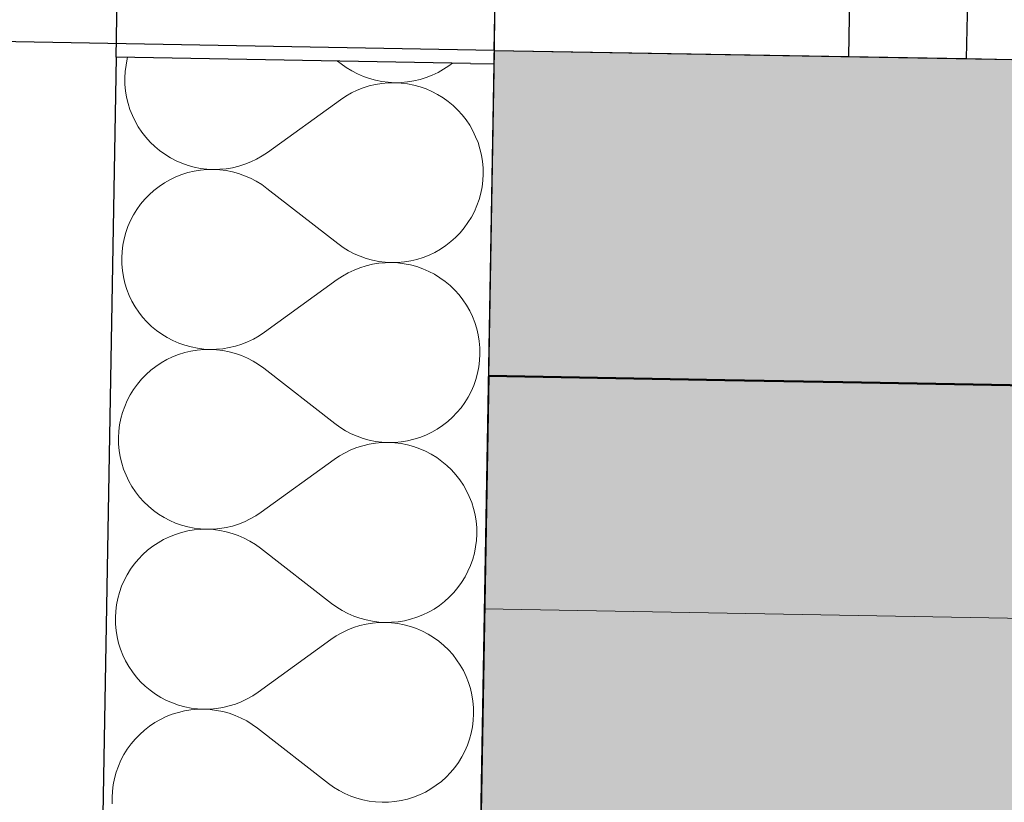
# Model space of a CAD drawing. Header units: millimetres. Extents: x -28017 to 3863, y -4271 to 20239.
# Tile 28 of 105: x -20554 to -20137, y 7332 to 7663. Entities that reach past the tile are written whole.
import ezdxf

# ---------------------------------------------------------------- set-up
doc = ezdxf.new("R2010")
doc.units = ezdxf.units.MM
doc.header["$MEASUREMENT"] = 0
doc.linetypes.add('Wipeout_Contour', pattern=[1000, 0, -1000])
for name, color, linetype in [('5._POHLED ZÁPADNÍ_2_2D prvky - obecné', 7, 'Continuous'), ('5._POHLED ZÁPADNÍ_2_Konstrukce - nenosné', 7, 'Continuous'), ('5._POHLED ZÁPADNÍ_2_Konstrukce - nosné', 7, 'Continuous'), ('5._POHLED ZÁPADNÍ_2_Nové_Konstrukce - nenosné', 7, 'Continuous'), ('5._POHLED ZÁPADNÍ_2_Nové_Konstrukce - nosné', 7, 'Continuous'), ('5._POHLED ZÁPADNÍ_2_Nové_Otvory – Okna', 7, 'Continuous'), ('5._POHLED ZÁPADNÍ_2_Nové_Výplně – Řezové', 7, 'Continuous'), ('5._POHLED ZÁPADNÍ_2_Výplně – Řezové', 7, 'Continuous')]:
    doc.layers.add(name, color=color, linetype=linetype)

# ---------------------------------------------------------------- blocks, each defined once
blk = doc.blocks.new('*X28', base_point=(-28336.19, -5790.34))
at = {"layer": '5._POHLED ZÁPADNÍ_2_Nové_Výplně – Řezové', "color": 21, "linetype": 'Continuous', "lineweight": 20, "true_color": 0xffaaaa}
for p, q in [((-20508.4, 7646.55), (-20508.93, 7643.88)), ((-20508.23, 7647.19), (-20508.4, 7646.55)), ((-20419.34, 7645.62), (-20417.87, 7644.47)), ((-20509.27, 7641.18), (-20509.42, 7638.47)), ((-20508.93, 7643.88), (-20509.27, 7641.18)), ((-20417.87, 7644.47), (-20415.66, 7642.88)), ((-20415.66, 7642.88), (-20413.35, 7641.45)), ((-20413.35, 7641.45), (-20410.94, 7640.19)), ((-20376.83, 7640.78), (-20374.46, 7642.13)), ((-20374.46, 7642.13), (-20372.2, 7643.64)), ((-20372.2, 7643.64), (-20370.75, 7644.77)), ((-20509.42, 7638.47), (-20509.37, 7635.74)), ((-20410.94, 7640.19), (-20408.45, 7639.1)), ((-20408.45, 7639.1), (-20405.88, 7638.19)), ((-20405.88, 7638.19), (-20403.26, 7637.47)), ((-20403.26, 7637.47), (-20400.59, 7636.94)), ((-20400.59, 7636.94), (-20397.89, 7636.6)), ((-20389.74, 7636.74), (-20387.06, 7637.18)), ((-20387.06, 7637.18), (-20384.41, 7637.8)), ((-20384.41, 7637.8), (-20381.81, 7638.61)), ((-20381.81, 7638.61), (-20379.28, 7639.61)), ((-20379.28, 7639.61), (-20376.83, 7640.78)), ((-20509.37, 7635.74), (-20509.12, 7633.04)), ((-20509.12, 7633.04), (-20508.69, 7630.35)), ((-20411.06, 7633.28), (-20413.51, 7632.1)), ((-20408.53, 7634.28), (-20411.06, 7633.28)), ((-20405.93, 7635.09), (-20408.53, 7634.28)), ((-20403.29, 7635.72), (-20405.93, 7635.09)), ((-20400.6, 7636.16), (-20403.29, 7635.72)), ((-20397.89, 7636.4), (-20400.6, 7636.16)), ((-20397.89, 7636.6), (-20395.17, 7636.45)), ((-20395.17, 7636.45), (-20397.89, 7636.4)), ((-20395.17, 7636.45), (-20392.45, 7636.5)), ((-20392.46, 7636.31), (-20395.17, 7636.45)), ((-20389.76, 7635.97), (-20392.46, 7636.31)), ((-20392.45, 7636.5), (-20389.74, 7636.74)), ((-20387.09, 7635.44), (-20389.76, 7635.97)), ((-20384.46, 7634.73), (-20387.09, 7635.44)), ((-20381.9, 7633.82), (-20384.46, 7634.73)), ((-20379.4, 7632.74), (-20381.9, 7633.82)), ((-20376.99, 7631.48), (-20379.4, 7632.74)), ((-20508.69, 7630.35), (-20508.06, 7627.7)), ((-20449.01, 7606.92), (-20418.14, 7629.24)), ((-20415.88, 7630.75), (-20418.14, 7629.24)), ((-20413.51, 7632.1), (-20415.88, 7630.75)), ((-20374.68, 7630.05), (-20376.99, 7631.48)), ((-20372.47, 7628.46), (-20374.68, 7630.05)), ((-20508.06, 7627.7), (-20507.25, 7625.11)), ((-20507.25, 7625.11), (-20506.25, 7622.58)), ((-20370.38, 7626.72), (-20372.47, 7628.46)), ((-20368.42, 7624.83), (-20370.38, 7626.72)), ((-20366.6, 7622.81), (-20368.42, 7624.83)), ((-20506.25, 7622.58), (-20505.08, 7620.12)), ((-20364.93, 7620.66), (-20366.6, 7622.81)), ((-20363.42, 7618.4), (-20364.93, 7620.66)), ((-20505.08, 7620.12), (-20503.73, 7617.76)), ((-20503.73, 7617.76), (-20502.22, 7615.5)), ((-20362.07, 7616.04), (-20363.42, 7618.4)), ((-20502.22, 7615.5), (-20500.55, 7613.35)), ((-20500.55, 7613.35), (-20498.73, 7611.33)), ((-20360.9, 7613.58), (-20362.07, 7616.04)), ((-20359.9, 7611.05), (-20360.9, 7613.58)), ((-20498.73, 7611.33), (-20496.77, 7609.44)), ((-20496.77, 7609.44), (-20494.68, 7607.7)), ((-20359.09, 7608.46), (-20359.9, 7611.05)), ((-20358.46, 7605.81), (-20359.09, 7608.46)), ((-20494.68, 7607.7), (-20492.47, 7606.11)), ((-20492.47, 7606.11), (-20490.16, 7604.68)), ((-20490.16, 7604.68), (-20487.74, 7603.42)), ((-20456.09, 7602.88), (-20453.63, 7604.06)), ((-20453.63, 7604.06), (-20451.27, 7605.41)), ((-20451.27, 7605.41), (-20449.01, 7606.92)), ((-20358.02, 7603.12), (-20358.46, 7605.81)), ((-20487.74, 7603.42), (-20485.25, 7602.33)), ((-20485.25, 7602.33), (-20482.68, 7601.43)), ((-20482.68, 7601.43), (-20480.06, 7600.71)), ((-20477.4, 7599.42), (-20480.09, 7598.98)), ((-20480.06, 7600.71), (-20477.39, 7600.18)), ((-20474.69, 7599.66), (-20477.4, 7599.42)), ((-20477.39, 7600.18), (-20474.69, 7599.85)), ((-20474.69, 7599.85), (-20471.97, 7599.7)), ((-20471.97, 7599.7), (-20474.69, 7599.66)), ((-20471.97, 7599.7), (-20469.25, 7599.76)), ((-20469.26, 7599.56), (-20471.97, 7599.7)), ((-20466.56, 7599.22), (-20469.26, 7599.56)), ((-20469.25, 7599.76), (-20466.54, 7600)), ((-20466.54, 7600), (-20463.86, 7600.44)), ((-20463.86, 7600.44), (-20461.21, 7601.07)), ((-20461.21, 7601.07), (-20458.62, 7601.88)), ((-20458.62, 7601.88), (-20456.09, 7602.88)), ((-20357.78, 7600.41), (-20358.02, 7603.12)), ((-20357.73, 7597.69), (-20357.78, 7600.41)), ((-20490.32, 7595.38), (-20492.68, 7594.03)), ((-20487.87, 7596.55), (-20490.32, 7595.38)), ((-20485.33, 7597.54), (-20487.87, 7596.55)), ((-20482.74, 7598.36), (-20485.33, 7597.54)), ((-20480.09, 7598.98), (-20482.74, 7598.36)), ((-20463.89, 7598.69), (-20466.56, 7599.22)), ((-20461.27, 7597.96), (-20463.89, 7598.69)), ((-20458.7, 7597.06), (-20461.27, 7597.96)), ((-20456.21, 7595.97), (-20458.7, 7597.06)), ((-20453.8, 7594.71), (-20456.21, 7595.97)), ((-20357.88, 7594.98), (-20357.73, 7597.69)), ((-20494.95, 7592.52), (-20497.09, 7590.85)), ((-20492.68, 7594.03), (-20494.95, 7592.52)), ((-20451.48, 7593.28), (-20453.8, 7594.71)), ((-20449.28, 7591.68), (-20451.48, 7593.28)), ((-20449.28, 7591.68), (-20419.21, 7568.29)), ((-20358.74, 7589.61), (-20358.21, 7592.28)), ((-20358.21, 7592.28), (-20357.88, 7594.98)), ((-20501.01, 7587.07), (-20502.75, 7584.99)), ((-20499.12, 7589.03), (-20501.01, 7587.07)), ((-20497.09, 7590.85), (-20499.12, 7589.03)), ((-20360.37, 7584.42), (-20359.46, 7586.98)), ((-20359.46, 7586.98), (-20358.74, 7589.61)), ((-20504.34, 7582.78), (-20505.77, 7580.47)), ((-20502.75, 7584.99), (-20504.34, 7582.78)), ((-20361.45, 7581.92), (-20360.37, 7584.42)), ((-20505.77, 7580.47), (-20507.03, 7578.05)), ((-20364.14, 7577.2), (-20362.71, 7579.51)), ((-20362.71, 7579.51), (-20361.45, 7581.92)), ((-20508.12, 7575.56), (-20509.03, 7572.99)), ((-20507.03, 7578.05), (-20508.12, 7575.56)), ((-20367.48, 7572.91), (-20365.74, 7574.99)), ((-20365.74, 7574.99), (-20364.14, 7577.2)), ((-20509.74, 7570.37), (-20510.27, 7567.7)), ((-20509.03, 7572.99), (-20509.74, 7570.37)), ((-20371.39, 7569.13), (-20369.37, 7570.95)), ((-20369.37, 7570.95), (-20367.48, 7572.91)), ((-20510.27, 7567.7), (-20510.61, 7565)), ((-20419.21, 7568.29), (-20417, 7566.7)), ((-20417, 7566.7), (-20414.69, 7565.27)), ((-20375.8, 7565.95), (-20373.54, 7567.46)), ((-20373.54, 7567.46), (-20371.39, 7569.13)), ((-20510.61, 7565), (-20510.76, 7562.29)), ((-20510.76, 7562.29), (-20510.71, 7559.57)), ((-20414.69, 7565.27), (-20412.28, 7564.01)), ((-20412.28, 7564.01), (-20409.79, 7562.92)), ((-20409.79, 7562.92), (-20407.22, 7562.01)), ((-20407.22, 7562.01), (-20404.6, 7561.29)), ((-20385.75, 7561.62), (-20383.15, 7562.44)), ((-20383.15, 7562.44), (-20380.62, 7563.43)), ((-20380.62, 7563.43), (-20378.17, 7564.6)), ((-20378.17, 7564.6), (-20375.8, 7565.95)), ((-20510.71, 7559.57), (-20510.47, 7556.86)), ((-20409.87, 7558.1), (-20412.4, 7557.1)), ((-20407.28, 7558.91), (-20409.87, 7558.1)), ((-20404.63, 7559.54), (-20407.28, 7558.91)), ((-20401.94, 7559.98), (-20404.63, 7559.54)), ((-20404.6, 7561.29), (-20401.93, 7560.76)), ((-20399.23, 7560.22), (-20401.94, 7559.98)), ((-20401.93, 7560.76), (-20399.23, 7560.42)), ((-20399.23, 7560.42), (-20396.51, 7560.27)), ((-20396.51, 7560.27), (-20399.23, 7560.22)), ((-20396.51, 7560.27), (-20393.79, 7560.32)), ((-20393.8, 7560.13), (-20396.51, 7560.27)), ((-20391.1, 7559.79), (-20393.8, 7560.13)), ((-20393.79, 7560.32), (-20391.08, 7560.56)), ((-20388.43, 7559.27), (-20391.1, 7559.79)), ((-20391.08, 7560.56), (-20388.4, 7561)), ((-20385.81, 7558.55), (-20388.43, 7559.27)), ((-20388.4, 7561), (-20385.75, 7561.62)), ((-20383.24, 7557.65), (-20385.81, 7558.55)), ((-20510.47, 7556.86), (-20510.03, 7554.17)), ((-20510.03, 7554.17), (-20509.4, 7551.52)), ((-20417.22, 7554.57), (-20419.48, 7553.06)), ((-20414.86, 7555.92), (-20417.22, 7554.57)), ((-20412.4, 7557.1), (-20414.86, 7555.92)), ((-20380.74, 7556.56), (-20383.24, 7557.65)), ((-20378.33, 7555.3), (-20380.74, 7556.56)), ((-20376.02, 7553.87), (-20378.33, 7555.3)), ((-20373.81, 7552.28), (-20376.02, 7553.87)), ((-20509.4, 7551.52), (-20508.59, 7548.93)), ((-20450.35, 7530.74), (-20419.48, 7553.06)), ((-20371.72, 7550.54), (-20373.81, 7552.28)), ((-20369.76, 7548.65), (-20371.72, 7550.54)), ((-20508.59, 7548.93), (-20507.59, 7546.4)), ((-20507.59, 7546.4), (-20506.42, 7543.94)), ((-20367.94, 7546.63), (-20369.76, 7548.65)), ((-20366.27, 7544.48), (-20367.94, 7546.63)), ((-20506.42, 7543.94), (-20505.07, 7541.58)), ((-20505.07, 7541.58), (-20503.56, 7539.32)), ((-20364.76, 7542.22), (-20366.27, 7544.48)), ((-20363.41, 7539.86), (-20364.76, 7542.22)), ((-20503.56, 7539.32), (-20501.89, 7537.17)), ((-20501.89, 7537.17), (-20500.07, 7535.15)), ((-20362.24, 7537.4), (-20363.41, 7539.86)), ((-20361.24, 7534.87), (-20362.24, 7537.4)), ((-20500.07, 7535.15), (-20498.11, 7533.26)), ((-20498.11, 7533.26), (-20496.02, 7531.52)), ((-20360.43, 7532.28), (-20361.24, 7534.87)), ((-20496.02, 7531.52), (-20493.81, 7529.93)), ((-20493.81, 7529.93), (-20491.5, 7528.5)), ((-20454.97, 7527.88), (-20452.61, 7529.23)), ((-20452.61, 7529.23), (-20450.35, 7530.74)), ((-20359.8, 7529.63), (-20360.43, 7532.28)), ((-20359.36, 7526.94), (-20359.8, 7529.63)), ((-20491.5, 7528.5), (-20489.09, 7527.24)), ((-20489.09, 7527.24), (-20486.59, 7526.16)), ((-20486.59, 7526.16), (-20484.02, 7525.25)), ((-20484.02, 7525.25), (-20481.4, 7524.53)), ((-20481.4, 7524.53), (-20478.73, 7524.01)), ((-20465.2, 7524.26), (-20462.55, 7524.89)), ((-20462.55, 7524.89), (-20459.96, 7525.7)), ((-20459.96, 7525.7), (-20457.43, 7526.7)), ((-20457.43, 7526.7), (-20454.97, 7527.88)), ((-20359.12, 7524.23), (-20359.36, 7526.94)), ((-20489.21, 7520.37), (-20491.66, 7519.2)), ((-20486.67, 7521.37), (-20489.21, 7520.37)), ((-20484.08, 7522.18), (-20486.67, 7521.37)), ((-20481.43, 7522.8), (-20484.08, 7522.18)), ((-20478.75, 7523.24), (-20481.43, 7522.8)), ((-20476.04, 7523.48), (-20478.75, 7523.24)), ((-20478.73, 7524.01), (-20476.03, 7523.67)), ((-20473.32, 7523.53), (-20476.04, 7523.48)), ((-20476.03, 7523.67), (-20473.32, 7523.53)), ((-20473.32, 7523.53), (-20470.6, 7523.58)), ((-20470.6, 7523.38), (-20473.32, 7523.53)), ((-20470.6, 7523.58), (-20467.89, 7523.82)), ((-20467.9, 7523.04), (-20470.6, 7523.38)), ((-20465.23, 7522.51), (-20467.9, 7523.04)), ((-20467.89, 7523.82), (-20465.2, 7524.26)), ((-20462.61, 7521.79), (-20465.23, 7522.51)), ((-20460.04, 7520.88), (-20462.61, 7521.79)), ((-20457.55, 7519.79), (-20460.04, 7520.88)), ((-20359.22, 7518.8), (-20359.07, 7521.51)), ((-20359.07, 7521.51), (-20359.12, 7524.23)), ((-20496.29, 7516.34), (-20498.44, 7514.67)), ((-20494.03, 7517.85), (-20496.29, 7516.34)), ((-20491.66, 7519.2), (-20494.03, 7517.85)), ((-20455.14, 7518.53), (-20457.55, 7519.79)), ((-20452.83, 7517.1), (-20455.14, 7518.53)), ((-20450.62, 7515.51), (-20452.83, 7517.1)), ((-20360.09, 7513.43), (-20359.56, 7516.1)), ((-20359.56, 7516.1), (-20359.22, 7518.8)), ((-20500.46, 7512.85), (-20502.35, 7510.9)), ((-20498.44, 7514.67), (-20500.46, 7512.85)), ((-20450.62, 7515.51), (-20420.55, 7492.12)), ((-20360.8, 7510.81), (-20360.09, 7513.43)), ((-20504.09, 7508.81), (-20505.69, 7506.6)), ((-20502.35, 7510.9), (-20504.09, 7508.81)), ((-20362.8, 7505.75), (-20361.71, 7508.24)), ((-20361.71, 7508.24), (-20360.8, 7510.81)), ((-20507.12, 7504.29), (-20508.38, 7501.88)), ((-20505.69, 7506.6), (-20507.12, 7504.29)), ((-20364.06, 7503.34), (-20362.8, 7505.75)), ((-20509.46, 7499.38), (-20510.37, 7496.82)), ((-20508.38, 7501.88), (-20509.46, 7499.38)), ((-20367.08, 7498.81), (-20365.49, 7501.02)), ((-20365.49, 7501.02), (-20364.06, 7503.34)), ((-20510.37, 7496.82), (-20511.09, 7494.19)), ((-20370.71, 7494.77), (-20368.82, 7496.73)), ((-20368.82, 7496.73), (-20367.08, 7498.81)), ((-20511.62, 7491.52), (-20511.95, 7488.82)), ((-20511.09, 7494.19), (-20511.62, 7491.52)), ((-20420.55, 7492.12), (-20418.35, 7490.52)), ((-20377.15, 7489.77), (-20374.88, 7491.28)), ((-20374.88, 7491.28), (-20372.73, 7492.95)), ((-20372.73, 7492.95), (-20370.71, 7494.77)), ((-20511.95, 7488.82), (-20512.1, 7486.11)), ((-20418.35, 7490.52), (-20416.03, 7489.09)), ((-20416.03, 7489.09), (-20413.62, 7487.83)), ((-20413.62, 7487.83), (-20411.13, 7486.74)), ((-20384.5, 7486.26), (-20381.96, 7487.25)), ((-20381.96, 7487.25), (-20379.51, 7488.43)), ((-20379.51, 7488.43), (-20377.15, 7489.77)), ((-20512.1, 7486.11), (-20512.05, 7483.39)), ((-20512.05, 7483.39), (-20511.81, 7480.68)), ((-20408.62, 7482.73), (-20411.21, 7481.92)), ((-20411.13, 7486.74), (-20408.56, 7485.84)), ((-20405.97, 7483.36), (-20408.62, 7482.73)), ((-20408.56, 7485.84), (-20405.94, 7485.11)), ((-20403.29, 7483.8), (-20405.97, 7483.36)), ((-20405.94, 7485.11), (-20403.27, 7484.58)), ((-20400.58, 7484.05), (-20403.29, 7483.8)), ((-20403.27, 7484.58), (-20400.57, 7484.24)), ((-20397.86, 7484.1), (-20400.58, 7484.05)), ((-20400.57, 7484.24), (-20397.86, 7484.1)), ((-20397.86, 7484.1), (-20395.14, 7484.14)), ((-20395.14, 7483.95), (-20397.86, 7484.1)), ((-20395.14, 7484.14), (-20392.43, 7484.39)), ((-20392.44, 7483.62), (-20395.14, 7483.95)), ((-20389.77, 7483.09), (-20392.44, 7483.62)), ((-20392.43, 7484.39), (-20389.74, 7484.82)), ((-20387.15, 7482.37), (-20389.77, 7483.09)), ((-20389.74, 7484.82), (-20387.09, 7485.44)), ((-20387.09, 7485.44), (-20384.5, 7486.26)), ((-20511.81, 7480.68), (-20511.37, 7477.99)), ((-20416.2, 7479.74), (-20418.56, 7478.39)), ((-20413.74, 7480.92), (-20416.2, 7479.74)), ((-20411.21, 7481.92), (-20413.74, 7480.92)), ((-20384.58, 7481.47), (-20387.15, 7482.37)), ((-20382.09, 7480.38), (-20384.58, 7481.47)), ((-20379.67, 7479.12), (-20382.09, 7480.38)), ((-20377.36, 7477.7), (-20379.67, 7479.12)), ((-20511.37, 7477.99), (-20510.74, 7475.35)), ((-20510.74, 7475.35), (-20509.93, 7472.75)), ((-20451.69, 7454.56), (-20420.82, 7476.88)), ((-20418.56, 7478.39), (-20420.82, 7476.88)), ((-20375.15, 7476.11), (-20377.36, 7477.7)), ((-20373.06, 7474.36), (-20375.15, 7476.11)), ((-20371.1, 7472.47), (-20373.06, 7474.36)), ((-20509.93, 7472.75), (-20508.93, 7470.22)), ((-20508.93, 7470.22), (-20507.76, 7467.76)), ((-20369.28, 7470.45), (-20371.1, 7472.47)), ((-20367.61, 7468.3), (-20369.28, 7470.45)), ((-20507.76, 7467.76), (-20506.41, 7465.4)), ((-20366.1, 7466.04), (-20367.61, 7468.3)), ((-20364.75, 7463.68), (-20366.1, 7466.04)), ((-20506.41, 7465.4), (-20504.9, 7463.14)), ((-20504.9, 7463.14), (-20503.23, 7460.99)), ((-20363.58, 7461.23), (-20364.75, 7463.68)), ((-20503.23, 7460.99), (-20501.41, 7458.97)), ((-20501.41, 7458.97), (-20499.45, 7457.08)), ((-20362.58, 7458.69), (-20363.58, 7461.23)), ((-20361.77, 7456.1), (-20362.58, 7458.69)), ((-20499.45, 7457.08), (-20497.36, 7455.34)), ((-20497.36, 7455.34), (-20495.15, 7453.75)), ((-20495.15, 7453.75), (-20492.84, 7452.32)), ((-20453.95, 7453.05), (-20451.69, 7454.56)), ((-20361.14, 7453.45), (-20361.77, 7456.1)), ((-20492.84, 7452.32), (-20490.43, 7451.06)), ((-20490.43, 7451.06), (-20487.93, 7449.98)), ((-20487.93, 7449.98), (-20485.37, 7449.07)), ((-20463.9, 7448.71), (-20461.3, 7449.52)), ((-20461.3, 7449.52), (-20458.77, 7450.52)), ((-20458.77, 7450.52), (-20456.32, 7451.7)), ((-20456.32, 7451.7), (-20453.95, 7453.05)), ((-20360.71, 7450.77), (-20361.14, 7453.45)), ((-20360.46, 7448.06), (-20360.71, 7450.77)), ((-20488.02, 7445.19), (-20490.55, 7444.19)), ((-20485.42, 7446), (-20488.02, 7445.19)), ((-20482.77, 7446.62), (-20485.42, 7446)), ((-20485.37, 7449.07), (-20482.74, 7448.36)), ((-20480.09, 7447.06), (-20482.77, 7446.62)), ((-20482.74, 7448.36), (-20480.07, 7447.83)), ((-20477.38, 7447.3), (-20480.09, 7447.06)), ((-20480.07, 7447.83), (-20477.37, 7447.49)), ((-20474.66, 7447.35), (-20477.38, 7447.3)), ((-20477.37, 7447.49), (-20474.66, 7447.35)), ((-20474.66, 7447.35), (-20471.94, 7447.4)), ((-20471.94, 7447.2), (-20474.66, 7447.35)), ((-20471.94, 7447.4), (-20469.23, 7447.64)), ((-20469.24, 7446.86), (-20471.94, 7447.2)), ((-20466.57, 7446.33), (-20469.24, 7446.86)), ((-20469.23, 7447.64), (-20466.54, 7448.08)), ((-20463.95, 7445.61), (-20466.57, 7446.33)), ((-20466.54, 7448.08), (-20463.9, 7448.71)), ((-20461.38, 7444.7), (-20463.95, 7445.61)), ((-20360.56, 7442.62), (-20360.41, 7445.34)), ((-20360.41, 7445.34), (-20360.46, 7448.06)), ((-20495.37, 7441.67), (-20497.63, 7440.16)), ((-20493, 7443.02), (-20495.37, 7441.67)), ((-20490.55, 7444.19), (-20493, 7443.02)), ((-20458.89, 7443.61), (-20461.38, 7444.7)), ((-20456.48, 7442.35), (-20458.89, 7443.61)), ((-20454.17, 7440.92), (-20456.48, 7442.35)), ((-20360.9, 7439.92), (-20360.56, 7442.62)), ((-20499.78, 7438.49), (-20501.8, 7436.67)), ((-20497.63, 7440.16), (-20499.78, 7438.49)), ((-20451.96, 7439.33), (-20454.17, 7440.92)), ((-20451.96, 7439.33), (-20421.89, 7415.94)), ((-20362.15, 7434.63), (-20361.43, 7437.25)), ((-20361.43, 7437.25), (-20360.9, 7439.92)), ((-20503.69, 7434.72), (-20505.44, 7432.63)), ((-20501.8, 7436.67), (-20503.69, 7434.72)), ((-20363.05, 7432.06), (-20362.15, 7434.63)), ((-20507.03, 7430.42), (-20508.46, 7428.11)), ((-20505.44, 7432.63), (-20507.03, 7430.42)), ((-20365.4, 7427.16), (-20364.14, 7429.57)), ((-20364.14, 7429.57), (-20363.05, 7432.06)), ((-20509.72, 7425.7), (-20510.8, 7423.2)), ((-20508.46, 7428.11), (-20509.72, 7425.7)), ((-20368.42, 7422.64), (-20366.83, 7424.84)), ((-20366.83, 7424.84), (-20365.4, 7427.16)), ((-20511.71, 7420.64), (-20512.43, 7418.01)), ((-20510.8, 7423.2), (-20511.71, 7420.64)), ((-20372.05, 7418.59), (-20370.16, 7420.55)), ((-20370.16, 7420.55), (-20368.42, 7422.64)), ((-20512.43, 7418.01), (-20512.96, 7415.35)), ((-20376.22, 7415.1), (-20374.08, 7416.77)), ((-20374.08, 7416.77), (-20372.05, 7418.59)), ((-20513.3, 7412.65), (-20513.44, 7409.93)), ((-20512.96, 7415.35), (-20513.3, 7412.65)), ((-20421.89, 7415.94), (-20419.69, 7414.34)), ((-20419.69, 7414.34), (-20417.37, 7412.91)), ((-20417.37, 7412.91), (-20414.96, 7411.65)), ((-20383.31, 7411.07), (-20380.85, 7412.25)), ((-20380.85, 7412.25), (-20378.49, 7413.59)), ((-20378.49, 7413.59), (-20376.22, 7415.1)), ((-20513.44, 7409.93), (-20513.39, 7407.21)), ((-20414.96, 7411.65), (-20412.47, 7410.56)), ((-20412.47, 7410.56), (-20409.9, 7409.66)), ((-20409.9, 7409.66), (-20407.28, 7408.94)), ((-20407.28, 7408.94), (-20404.61, 7408.4)), ((-20401.92, 7407.87), (-20404.63, 7407.62)), ((-20404.61, 7408.4), (-20401.91, 7408.06)), ((-20399.2, 7407.92), (-20401.92, 7407.87)), ((-20401.91, 7408.06), (-20399.2, 7407.92)), ((-20399.2, 7407.92), (-20396.48, 7407.96)), ((-20396.48, 7407.77), (-20399.2, 7407.92)), ((-20396.48, 7407.96), (-20393.77, 7408.21)), ((-20393.78, 7407.44), (-20396.48, 7407.77)), ((-20393.77, 7408.21), (-20391.08, 7408.64)), ((-20391.08, 7408.64), (-20388.43, 7409.27)), ((-20388.43, 7409.27), (-20385.84, 7410.08)), ((-20385.84, 7410.08), (-20383.31, 7411.07)), ((-20513.39, 7407.21), (-20513.15, 7404.5)), ((-20513.15, 7404.5), (-20512.71, 7401.81)), ((-20417.54, 7403.56), (-20419.9, 7402.22)), ((-20415.08, 7404.74), (-20417.54, 7403.56)), ((-20412.55, 7405.74), (-20415.08, 7404.74)), ((-20409.96, 7406.56), (-20412.55, 7405.74)), ((-20407.31, 7407.18), (-20409.96, 7406.56)), ((-20404.63, 7407.62), (-20407.31, 7407.18)), ((-20391.11, 7406.91), (-20393.78, 7407.44)), ((-20388.49, 7406.19), (-20391.11, 7406.91)), ((-20385.92, 7405.29), (-20388.49, 7406.19)), ((-20383.43, 7404.2), (-20385.92, 7405.29)), ((-20381.02, 7402.94), (-20383.43, 7404.2)), ((-20512.71, 7401.81), (-20512.09, 7399.17)), ((-20453.03, 7378.38), (-20422.16, 7400.7)), ((-20419.9, 7402.22), (-20422.16, 7400.7)), ((-20378.7, 7401.52), (-20381.02, 7402.94)), ((-20376.49, 7399.93), (-20378.7, 7401.52)), ((-20374.4, 7398.18), (-20376.49, 7399.93)), ((-20512.09, 7399.17), (-20511.27, 7396.57)), ((-20511.27, 7396.57), (-20510.27, 7394.04)), ((-20372.44, 7396.3), (-20374.4, 7398.18)), ((-20370.63, 7394.27), (-20372.44, 7396.3)), ((-20510.27, 7394.04), (-20509.1, 7391.59)), ((-20509.1, 7391.59), (-20507.75, 7389.22)), ((-20368.96, 7392.12), (-20370.63, 7394.27)), ((-20367.44, 7389.86), (-20368.96, 7392.12)), ((-20507.75, 7389.22), (-20506.24, 7386.96)), ((-20506.24, 7386.96), (-20504.57, 7384.81)), ((-20366.1, 7387.5), (-20367.44, 7389.86)), ((-20364.92, 7385.05), (-20366.1, 7387.5)), ((-20504.57, 7384.81), (-20502.75, 7382.79)), ((-20502.75, 7382.79), (-20500.79, 7380.9)), ((-20363.92, 7382.52), (-20364.92, 7385.05)), ((-20500.79, 7380.9), (-20498.7, 7379.16)), ((-20498.7, 7379.16), (-20496.5, 7377.57)), ((-20363.11, 7379.92), (-20363.92, 7382.52)), ((-20362.48, 7377.27), (-20363.11, 7379.92)), ((-20496.5, 7377.57), (-20494.18, 7376.14)), ((-20494.18, 7376.14), (-20491.77, 7374.88)), ((-20491.77, 7374.88), (-20489.27, 7373.8)), ((-20462.64, 7373.35), (-20460.11, 7374.34)), ((-20460.11, 7374.34), (-20457.66, 7375.52)), ((-20457.66, 7375.52), (-20455.29, 7376.87)), ((-20455.29, 7376.87), (-20453.03, 7378.38)), ((-20362.05, 7374.59), (-20362.48, 7377.27)), ((-20361.8, 7371.88), (-20362.05, 7374.59)), ((-20489.27, 7373.8), (-20486.71, 7372.89)), ((-20484.11, 7370.45), (-20486.76, 7369.82)), ((-20486.71, 7372.89), (-20484.08, 7372.18)), ((-20481.43, 7370.88), (-20484.11, 7370.45)), ((-20484.08, 7372.18), (-20481.41, 7371.65)), ((-20478.72, 7371.12), (-20481.43, 7370.88)), ((-20481.41, 7371.65), (-20478.71, 7371.31)), ((-20476, 7371.17), (-20478.72, 7371.12)), ((-20478.71, 7371.31), (-20476, 7371.17)), ((-20476, 7371.17), (-20473.28, 7371.22)), ((-20473.28, 7371.02), (-20476, 7371.17)), ((-20473.28, 7371.22), (-20470.57, 7371.46)), ((-20470.58, 7370.68), (-20473.28, 7371.02)), ((-20467.91, 7370.15), (-20470.58, 7370.68)), ((-20470.57, 7371.46), (-20467.88, 7371.9)), ((-20465.29, 7369.43), (-20467.91, 7370.15)), ((-20467.88, 7371.9), (-20465.24, 7372.53)), ((-20465.24, 7372.53), (-20462.64, 7373.35)), ((-20361.75, 7369.16), (-20361.8, 7371.88)), ((-20494.34, 7366.84), (-20496.71, 7365.49)), ((-20491.89, 7368.01), (-20494.34, 7366.84)), ((-20489.36, 7369.01), (-20491.89, 7368.01)), ((-20486.76, 7369.82), (-20489.36, 7369.01)), ((-20462.73, 7368.52), (-20465.29, 7369.43)), ((-20460.23, 7367.43), (-20462.73, 7368.52)), ((-20457.82, 7366.17), (-20460.23, 7367.43)), ((-20455.51, 7364.74), (-20457.82, 7366.17)), ((-20362.24, 7363.74), (-20361.9, 7366.44)), ((-20361.9, 7366.44), (-20361.75, 7369.16)), ((-20501.12, 7362.31), (-20503.14, 7360.5)), ((-20498.97, 7363.98), (-20501.12, 7362.31)), ((-20496.71, 7365.49), (-20498.97, 7363.98)), ((-20453.3, 7363.15), (-20455.51, 7364.74)), ((-20453.3, 7363.15), (-20423.23, 7339.76)), ((-20362.77, 7361.07), (-20362.24, 7363.74)), ((-20505.03, 7358.54), (-20506.78, 7356.45)), ((-20503.14, 7360.5), (-20505.03, 7358.54)), ((-20364.39, 7355.88), (-20363.49, 7358.45)), ((-20363.49, 7358.45), (-20362.77, 7361.07)), ((-20508.37, 7354.24), (-20509.8, 7351.93)), ((-20506.78, 7356.45), (-20508.37, 7354.24)), ((-20365.48, 7353.39), (-20364.39, 7355.88)), ((-20511.06, 7349.52), (-20512.14, 7347.02)), ((-20509.8, 7351.93), (-20511.06, 7349.52)), ((-20368.17, 7348.66), (-20366.74, 7350.98)), ((-20366.74, 7350.98), (-20365.48, 7353.39)), ((-20512.14, 7347.02), (-20513.05, 7344.46)), ((-20371.5, 7344.37), (-20369.76, 7346.46)), ((-20369.76, 7346.46), (-20368.17, 7348.66)), ((-20513.77, 7341.83), (-20514.3, 7339.17)), ((-20513.05, 7344.46), (-20513.77, 7341.83)), ((-20375.42, 7340.59), (-20373.39, 7342.41)), ((-20373.39, 7342.41), (-20371.5, 7344.37)), ((-20514.3, 7339.17), (-20514.64, 7336.47)), ((-20423.23, 7339.76), (-20421.03, 7338.17)), ((-20421.03, 7338.17), (-20418.71, 7336.73)), ((-20382.19, 7336.07), (-20379.83, 7337.41)), ((-20379.83, 7337.41), (-20377.57, 7338.93)), ((-20377.57, 7338.93), (-20375.42, 7340.59)), ((-20514.64, 7336.47), (-20514.78, 7333.75)), ((-20514.78, 7333.75), (-20514.73, 7331.03)), ((-20418.71, 7336.73), (-20416.3, 7335.47)), ((-20416.3, 7335.47), (-20413.81, 7334.39)), ((-20413.81, 7334.39), (-20411.25, 7333.48)), ((-20411.25, 7333.48), (-20408.62, 7332.76)), ((-20408.62, 7332.76), (-20405.95, 7332.23)), ((-20392.42, 7332.46), (-20389.78, 7333.09)), ((-20389.78, 7333.09), (-20387.18, 7333.9)), ((-20387.18, 7333.9), (-20384.65, 7334.89)), ((-20384.65, 7334.89), (-20382.19, 7336.07)), ((-20405.95, 7332.23), (-20403.26, 7331.89)), ((-20403.26, 7331.89), (-20400.54, 7331.74)), ((-20400.54, 7331.74), (-20397.82, 7331.79)), ((-20397.82, 7331.79), (-20395.11, 7332.03)), ((-20395.11, 7332.03), (-20392.42, 7332.46))]:
    blk.add_line(p, q, dxfattribs=at)

msp = doc.modelspace()

# ---------------------------------------------------------------- hatches: boundary and pattern name
at = {"layer": '5._POHLED ZÁPADNÍ_2_Nové_Výplně – Řezové', "linetype": 'Continuous', "lineweight": 0, "true_color": 0xf2b2b2}
msp.add_hatch(color=9, dxfattribs=at).paths.add_polyline_path([(-20355.42, 7512.3), (-19980.48, 7505.7), (-19978.05, 7643.54), (-20353, 7650.14)])
at = {"layer": '5._POHLED ZÁPADNÍ_2_Výplně – Řezové', "linetype": 'Continuous', "lineweight": 13}
msp.add_hatch(color=254, dxfattribs=at).paths.add_polyline_path([(-20382.34, 5983.82), (-20007.4, 5977.22), (-19980.48, 7505.7), (-20355.42, 7512.3)])

# ---------------------------------------------------------------- linework, layer by layer
at = {"layer": '5._POHLED ZÁPADNÍ_2_2D prvky - obecné', "color": 8, "linetype": 'Continuous', "lineweight": 13}
msp.add_line((-19982.22, 7407), (-20357.16, 7413.6), dxfattribs=at)
at = {"layer": '5._POHLED ZÁPADNÍ_2_Konstrukce - nosné', "color": 7, "linetype": 'Continuous', "lineweight": 50}
for p, q in [((-20355.42, 7512.3), (-20255.44, 7510.54)), ((-20255.44, 7510.54), (-20205.45, 7509.66)), ((-20205.45, 7509.66), (-19980.48, 7505.7))]:
    msp.add_line(p, q, dxfattribs=at)
at = {"layer": '5._POHLED ZÁPADNÍ_2_Konstrukce - nosné', "color": 7, "linetype": 'Continuous', "lineweight": 50, "flags": 128}
msp.add_lwpolyline([(-20355.42, 7512.3), (-20382.34, 5983.82)], dxfattribs=at)
at = {"layer": '5._POHLED ZÁPADNÍ_2_Nové_Konstrukce - nenosné', "color": 1, "linetype": 'Continuous', "lineweight": 25, "flags": 128}
for points in [[(-20353, 7650.14), (-20355.42, 7512.3)], [(-20353, 7650.14), (-19978.05, 7643.54)]]:
    msp.add_lwpolyline(points, dxfattribs=at)
at = {"layer": '5._POHLED ZÁPADNÍ_2_Nové_Otvory – Okna', "color": 1, "linetype": 'Continuous', "lineweight": 25}
for p, q in [((-20353, 7650.14), (-20329.23, 8999.93)), ((-20202.14, 7697.49), (-20203.02, 7647.5)), ((-20153.03, 7646.62), (-20152.59, 7671.61)), ((-20353, 7650.14), (-20632.95, 7655.07)), ((-20353, 7650.14), (-20203.02, 7647.5)), ((-20203.02, 7647.5), (-20153.03, 7646.62)), ((-20203.02, 7647.5), (-20153.03, 7646.62)), ((-20153.03, 7646.62), (-19978.05, 7643.54))]:
    msp.add_line(p, q, dxfattribs=at)

# ---------------------------------------------------------------- next in the draw order: wipeouts: each hides what was drawn before it
at = {"color": 254, "linetype": 'Wipeout_Contour', "lineweight": 0, "ltscale": 129213.79323}
msp.add_wipeout([(-20543.72, 5906.77), (-20393.74, 5904.13), (-20383.74, 5903.96), (-20353.1, 7644.45), (-20363.1, 7644.63), (-20513.07, 7647.27)], dxfattribs=at).dxf.layer = '5._POHLED ZÁPADNÍ_2_Nové_Výplně – Řezové'

# ---------------------------------------------------------------- next in the draw order: linework, layer by layer
at = {"layer": '5._POHLED ZÁPADNÍ_2_Nové_Konstrukce - nosné', "color": 1, "linetype": 'Continuous', "lineweight": 25}
for q in [(-20513.07, 7647.27), (-20353.1, 7644.45)]:
    msp.add_line((-20363.1, 7644.63), q, dxfattribs=at)
at = {"layer": '5._POHLED ZÁPADNÍ_2_Nové_Konstrukce - nosné', "color": 1, "linetype": 'Continuous', "lineweight": 25, "flags": 128}
for points in [[(-20513.07, 7647.27), (-20543.72, 5906.77)], [(-20383.74, 5903.96), (-20353.1, 7644.45)]]:
    msp.add_lwpolyline(points, dxfattribs=at)
at = {"layer": '5._POHLED ZÁPADNÍ_2_Nové_Otvory – Okna', "color": 1, "linetype": 'Continuous', "lineweight": 25}
for p, q in [((-20513.07, 7647.27), (-20489.3, 8997.06)), ((-20353.1, 7644.45), (-20329.33, 8994.25)), ((-20363.1, 7644.63), (-20513.07, 7647.27)), ((-20363.1, 7644.63), (-20353.1, 7644.45))]:
    msp.add_line(p, q, dxfattribs=at)

# ---------------------------------------------------------------- next in the draw order: block references
at = {"layer": '5._POHLED ZÁPADNÍ_2_Konstrukce - nenosné', "color": 9, "linetype": 'Continuous', "lineweight": 13}
msp.add_blockref('*X28', (-28336.19, -5790.34), dxfattribs=at)

doc.saveas('drawing.dxf')
